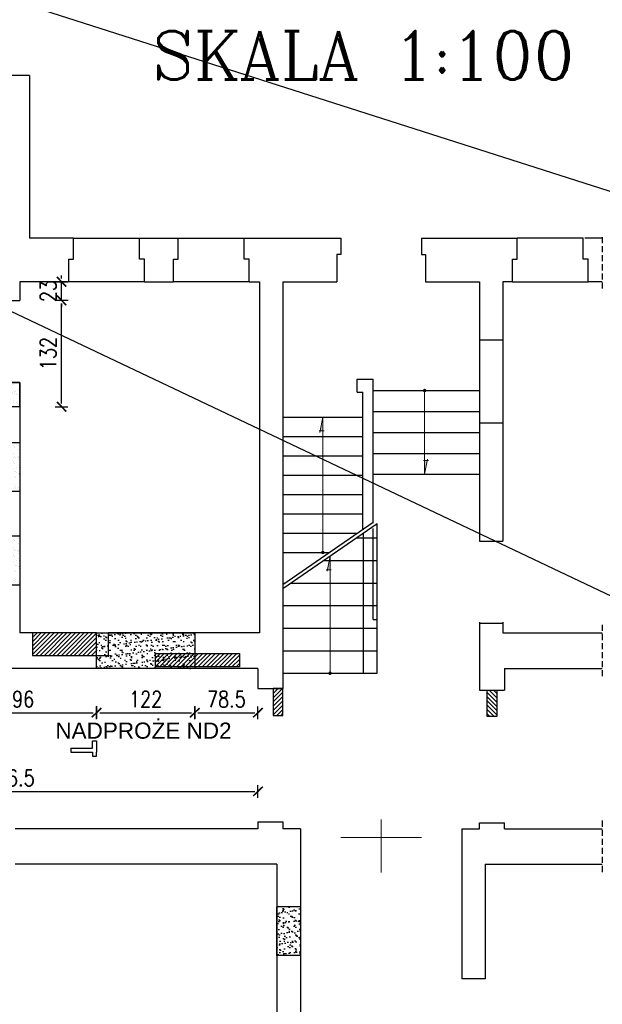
# Model space of a CAD drawing. Header units: millimetres. Extents: x -13852 to 21557, y -10038 to 8820.
# Tile 36 of 42: x 9644 to 10368, y 4919 to 6141. Entities that reach past the tile are written whole.
import ezdxf

# ---------------------------------------------------------------- set-up
doc = ezdxf.new("R2010")
doc.units = ezdxf.units.MM
for name, pattern in [('DASHED', [0.75, 0.5, -0.25]), ('ELGO_LTYPE1', [0]), ('HIDDEN', [0.375, 0.25, -0.125])]:
    doc.linetypes.add(name, pattern=pattern)
for name, color, linetype in [('1', 2, 'Continuous'), ('cienka', 1, 'Continuous'), ('DIM', 243, 'Continuous'), ('przerywana', 1, 'HIDDEN'), ('widok 01', 4, 'Continuous'), ('wyburzenia', 10, 'DASHED'), ('ściany labor', 160, 'Continuous')]:
    doc.layers.add(name, color=color, linetype=linetype)
for name, color, linetype, lineweight in [('istn widok', 252, 'Continuous', 25), ('istn ściany', 251, 'Continuous', 25), ('kreskowanie 0.05', 252, 'ELGO_LTYPE1', 5), ('ocieplenie 0.05', 140, 'Continuous', 5)]:
    doc.layers.add(name, color=color, linetype=linetype, lineweight=lineweight)
doc.styles.add('ARIAL', font='arial.ttf')
doc.styles.add('MSE-100', font='romans.shx', dxfattribs={"width": 0.8, "height": 20})
doc.styles.add('NAGLOWKI', font='COMPLEX.shx')
doc.dimstyles.new('MSE-100', dxfattribs={"dimtxt": 20, "dimasz": 4, "dimexe": 3, "dimexo": 30, "dimgap": 0.7, "dimtad": 0, "dimdec": 1, "dimrnd": 0.5, "dimdsep": 46, "dimtxsty": 'MSE-100', "dimblk": 'T1', "dimcen": -0.9, "dimse1": 1, "dimse2": 1, "dimclrd": 243, "dimclre": 242, "dimclrt": 52, "dimadec": 1, "dimazin": 2, "dimtfac": 0.3333, "dimtdec": 1, "dimtix": 1, "dimtmove": 2, "dimatfit": 3, "dimldrblk": 'strzalka', "dimfxl": 0, "dimtvp": 0.8333, "dimtolj": 1, "dimarcsym": 0})

# ---------------------------------------------------------------- blocks, each defined once
blk = doc.blocks.new('A$C18413CA0')
at = {"layer": 'ocieplenie 0.05', "ltscale": 2}
h = blk.add_hatch(color=256, dxfattribs=at)
h.dxf.hatch_style = 1
h.paths.add_polyline_path([(4.7, 19), (1.4, 2), (4.7, 2)])
at = {"layer": 'kreskowanie 0.05', "ltscale": 2}
for p, q in [((4.7, 19), (1, 0)), ((0, 2), (6.3, 2))]:
    blk.add_line(p, q, dxfattribs=at)
blk = doc.blocks.new('A$C75F35B79')
at = {"layer": 'kreskowanie 0.05', "ltscale": 2}
for p, q in [((4.7, 19), (1, 0)), ((0, 2), (6.3, 2))]:
    blk.add_line(p, q, dxfattribs=at)
blk = doc.blocks.new('A$C74E73AB2')
at = {"layer": 'ocieplenie 0.05', "ltscale": 2}
h = blk.add_hatch(color=256, dxfattribs=at)
h.dxf.hatch_style = 1
h.paths.add_polyline_path([(4.9, 17), (1.6, 17), (1.6, 6.6), (2.9, 6.6)])
h.paths.add_polyline_path([(2.9, 6.6), (1.6, 6.6), (1.6, 0)])
at = {"layer": 'kreskowanie 0.05', "ltscale": 2, "rotation": 180}
blk.add_blockref('A$C75F35B79', (6.3, 19), dxfattribs=at)
blk = doc.blocks.new('A$C44914A2F')
at = {"layer": 'ocieplenie 0.05', "ltscale": 2}
h = blk.add_hatch(color=256, dxfattribs=at)
h.dxf.hatch_style = 1
h.paths.add_polyline_path([(0, 2.3, 1), (4.5, 2.3, 1)])
blk = doc.blocks.new('T1')
at = {"color": 243}
blk.add_line((0, -2.04), (0, 1.96), dxfattribs=at)
at = {"color": 243, "const_width": 0.5}
blk.add_lwpolyline([(-1.5, -1.44), (1.5, 1.44)], dxfattribs=at)
blk = doc.blocks.new('*D74')
at = {"layer": 'Defpoints', "color": 0, "transparency": 16777216}
for p in [(9861.8, 5379.9), (9739.8, 5335.9), (9861.8, 5281)]:
    blk.add_point(p, dxfattribs=at)
at = {"layer": 'DIM', "color": 243, "lineweight": -2, "transparency": 16777216}
blk.add_line((9743.8, 5281), (9857.8, 5281), dxfattribs=at)
at = {"layer": 'DIM', "color": 243, "lineweight": -2, "transparency": 16777216, "xscale": 4, "yscale": 4, "zscale": 4, "rotation": 180}
blk.add_blockref('T1', (9739.8, 5281), dxfattribs=at)
at = {"layer": 'DIM', "color": 243, "lineweight": -2, "transparency": 16777216, "xscale": 4, "yscale": 4, "zscale": 4}
blk.add_blockref('T1', (9861.8, 5281), dxfattribs=at)
at = {"layer": 'DIM', "color": 52, "transparency": 16777216, "insert": (9800.8, 5297.7), "char_height": 20, "attachment_point": 5, "style": 'MSE-100'}
blk.add_mtext('\\A1;122', dxfattribs=at)
blk = doc.blocks.new('strzalka')
at = {"color": 243}
blk.add_line((0, -0.97), (0, 0.97), dxfattribs=at)
blk.add_lwpolyline([(-2, 0, 0.733, 0, 0), (0, 0, 0, 0, 0)], format="xyseb", dxfattribs=at)
blk = doc.blocks.new('*D83')
at = {"layer": 'Defpoints', "color": 0, "transparency": 16777216}
for p in [(9543.8, 5335.9), (9739.8, 5335.9), (9739.8, 5281)]:
    blk.add_point(p, dxfattribs=at)
at = {"layer": 'DIM', "color": 243, "lineweight": -2, "transparency": 16777216}
blk.add_line((9547.8, 5281), (9735.8, 5281), dxfattribs=at)
at = {"layer": 'DIM', "color": 243, "lineweight": -2, "transparency": 16777216, "xscale": 4, "yscale": 4, "zscale": 4, "rotation": 180}
blk.add_blockref('T1', (9543.8, 5281), dxfattribs=at)
at = {"layer": 'DIM', "color": 243, "lineweight": -2, "transparency": 16777216, "xscale": 4, "yscale": 4, "zscale": 4}
blk.add_blockref('T1', (9739.8, 5281), dxfattribs=at)
at = {"layer": 'DIM', "color": 52, "transparency": 16777216, "insert": (9641.8, 5297.7), "char_height": 20, "attachment_point": 5, "style": 'MSE-100'}
blk.add_mtext('\\A1;196', dxfattribs=at)
blk = doc.blocks.new('*D84')
at = {"layer": 'Defpoints', "color": 0, "transparency": 16777216}
for p in [(9861.8, 5335.9), (9940.3, 5335.9), (9940.3, 5281)]:
    blk.add_point(p, dxfattribs=at)
at = {"layer": 'DIM', "color": 243, "lineweight": -2, "transparency": 16777216}
blk.add_line((9865.8, 5281), (9936.3, 5281), dxfattribs=at)
at = {"layer": 'DIM', "color": 243, "lineweight": -2, "transparency": 16777216, "xscale": 4, "yscale": 4, "zscale": 4, "rotation": 180}
blk.add_blockref('T1', (9861.8, 5281), dxfattribs=at)
at = {"layer": 'DIM', "color": 243, "lineweight": -2, "transparency": 16777216, "xscale": 4, "yscale": 4, "zscale": 4}
blk.add_blockref('T1', (9940.3, 5281), dxfattribs=at)
at = {"layer": 'DIM', "color": 52, "transparency": 16777216, "insert": (9901.1, 5297.7), "char_height": 20, "attachment_point": 5, "style": 'MSE-100'}
blk.add_mtext('\\A1;78.5', dxfattribs=at)
blk = doc.blocks.new('*D88')
at = {"layer": 'Defpoints', "color": 0, "transparency": 16777216}
for p in [(9940.3, 5183.3), (9323.8, 5136.9), (9940.3, 5136.9)]:
    blk.add_point(p, dxfattribs=at)
at = {"layer": 'DIM', "color": 243, "lineweight": -2, "transparency": 16777216}
blk.add_line((9327.8, 5183.3), (9936.3, 5183.3), dxfattribs=at)
at = {"layer": 'DIM', "color": 243, "lineweight": -2, "transparency": 16777216, "xscale": 4, "yscale": 4, "zscale": 4, "rotation": 180}
blk.add_blockref('T1', (9323.8, 5183.3), dxfattribs=at)
at = {"layer": 'DIM', "color": 243, "lineweight": -2, "transparency": 16777216, "xscale": 4, "yscale": 4, "zscale": 4}
blk.add_blockref('T1', (9940.3, 5183.3), dxfattribs=at)
at = {"layer": 'DIM', "color": 52, "transparency": 16777216, "insert": (9632.1, 5199.9), "char_height": 20, "attachment_point": 5, "style": 'MSE-100'}
blk.add_mtext('\\A1;616.5', dxfattribs=at)
blk = doc.blocks.new('*D110')
at = {"layer": 'Defpoints', "color": 0, "transparency": 16777216}
for p in [(9644.3, 5792.9), (9696.4, 5792.9), (9644.3, 5660.9)]:
    blk.add_point(p, dxfattribs=at)
at = {"layer": 'DIM', "color": 243, "lineweight": -2, "transparency": 16777216}
blk.add_line((9696.4, 5664.9), (9696.4, 5788.9), dxfattribs=at)
at = {"layer": 'DIM', "color": 243, "lineweight": -2, "transparency": 16777216, "xscale": 4, "yscale": 4, "zscale": 4}
for p, rotation in [((9696.4, 5792.9), 90), ((9696.4, 5660.9), 270)]:
    blk.add_blockref('T1', p, dxfattribs=dict(at, rotation=rotation))
at = {"layer": 'DIM', "color": 52, "transparency": 16777216, "insert": (9679.8, 5726.9), "char_height": 20, "attachment_point": 5, "rotation": 90, "style": 'MSE-100'}
blk.add_mtext('\\A1;132', dxfattribs=at)
blk = doc.blocks.new('*D111')
at = {"layer": 'Defpoints', "color": 0, "transparency": 16777216}
for p in [(9644.3, 5815.9), (9696.4, 5815.9), (9644.3, 5792.9)]:
    blk.add_point(p, dxfattribs=at)
at = {"layer": 'DIM', "color": 243, "lineweight": -2, "transparency": 16777216}
for p, q in [((9696.4, 5819.9), (9696.4, 5823.9)), ((9696.4, 5792.9), (9696.4, 5815.9)), ((9696.4, 5788.9), (9696.4, 5784.9))]:
    blk.add_line(p, q, dxfattribs=at)
at = {"layer": 'DIM', "color": 243, "lineweight": -2, "transparency": 16777216, "xscale": 4, "yscale": 4, "zscale": 4}
for p, rotation in [((9696.4, 5815.9), 270), ((9696.4, 5792.9), 90)]:
    blk.add_blockref('T1', p, dxfattribs=dict(at, rotation=rotation))
at = {"layer": 'DIM', "color": 52, "transparency": 16777216, "insert": (9679.8, 5804.4), "char_height": 20, "attachment_point": 5, "rotation": 90, "style": 'MSE-100'}
blk.add_mtext('\\A1;23', dxfattribs=at)

msp = doc.modelspace()

# ---------------------------------------------------------------- hatches: boundary and pattern name
at = {"layer": 'cienka'}
h = msp.add_hatch(dxfattribs=at)
h.set_pattern_fill('ANSI31', color=256, scale=30, style=0)
h.set_pattern_definition([(45, (-343222.829, -166151.847), (-2.65165043, 2.65165043), [])])
h.paths.add_polyline_path([(9739.847, 5379.917), (9660.334, 5379.917), (9660.334, 5351.917), (9739.847, 5351.917)])
h = msp.add_hatch(dxfattribs=at)
h.set_pattern_fill('ANSI31', color=256, scale=30, style=0)
h.set_pattern_definition([(45, (-343070.068, -166177.3447), (-2.65165043, 2.65165043), [])])
h.paths.add_polyline_path([(9917.523, 5354.419), (9813.095, 5354.419), (9813.095, 5337.722), (9917.523, 5337.722)])
h = msp.add_hatch(dxfattribs=at)
h.set_pattern_fill('ANSI31', color=256, scale=30, style=0)
h.set_pattern_definition([(45, (-343228.3284, -169458.489), (-2.65165043, 2.65165043), [])])
h.paths.add_polyline_path([(9959.334, 5277.417), (9971.334, 5277.417), (9971.334, 5310.917), (9959.334, 5310.917)])
h = msp.add_hatch(dxfattribs=at)
h.set_pattern_fill('ANSI31', color=256, scale=30, angle=90, style=0)
h.set_pattern_definition([(135, (184457.5346, -348109.043), (-2.65165043, -2.65165043), [])])
h.paths.add_polyline_path([(10224.983, 5276.417), (10224.983, 5308.917), (10236.983, 5308.917), (10236.983, 5276.417)])
at = {"layer": 'ocieplenie 0.05', "ltscale": 2}
h = msp.add_hatch(color=256, dxfattribs=at)
h.dxf.hatch_style = 1
h.paths.add_polyline_path([(10018.595, 5479.917, 1), (10023.101, 5479.917, 1)])
h = msp.add_hatch(color=256, dxfattribs=at)
h.dxf.hatch_style = 1
h.paths.add_polyline_path([(10027.595, 5329.917, 1), (10032.101, 5329.917, 1)])
at = {"layer": 'wyburzenia'}
h = msp.add_hatch(dxfattribs=at)
h.set_pattern_fill('AR-SAND', color=256, scale=5, style=0)
h.set_pattern_definition([(37.5, (-340246.531, -166151.847), (-0.31496679, 9.63411885), [0, -7.6, 0, -8.5, 0, -8.125]), (7.5, (-340246.531, -166151.847), (8.84888353, 14.11073033), [0, -4.1, 0, -6.85, 0, -2.625]), (327.5, (-340252.681, -166151.847), (15.5707093, 0.02829527), [0, -2.5, 0, -9, 0, -11.75]), (317.5, (-340252.681, -166151.847), (15.030633, 4.38837782), [0, -1.25, 0, -5.9, 0, -6.75])])
h.paths.add_polyline_path([(9644.334, 5690.925), (9602.334, 5690.925), (9602.334, 5687.925), (9488.834, 5687.925), (9488.834, 5672.917), (9506.334, 5672.917), (9506.334, 5673.925), (9602.334, 5673.925), (9602.334, 5660.925), (9644.334, 5660.925)])
h = msp.add_hatch(dxfattribs=at)
h.set_pattern_fill('AR-SAND', color=256, scale=5, style=0)
h.set_pattern_definition([(37.5, (-340599.46, -168868.593), (-0.31496679, 9.63411885), [0, -7.6, 0, -8.5, 0, -8.125]), (7.5, (-340599.46, -168868.593), (8.84888353, 14.11073033), [0, -4.1, 0, -6.85, 0, -2.625]), (327.5, (-340605.61, -168868.593), (15.5707093, 0.02829527), [0, -2.5, 0, -9, 0, -11.75]), (317.5, (-340605.61, -168868.593), (15.030633, 4.38837782), [0, -1.25, 0, -5.9, 0, -6.75])])
h.paths.add_polyline_path([(9644.334, 5616.425), (9602.334, 5616.425), (9602.334, 5555.425), (9644.334, 5555.425)])
h = msp.add_hatch(dxfattribs=at)
h.set_pattern_fill('AR-SAND', color=256, scale=5, style=0)
h.set_pattern_definition([(37.5, (-340599.46, -168984.593), (-0.31496679, 9.63411885), [0, -7.6, 0, -8.5, 0, -8.125]), (7.5, (-340599.46, -168984.593), (8.84888353, 14.11073033), [0, -4.1, 0, -6.85, 0, -2.625]), (327.5, (-340605.61, -168984.593), (15.5707093, 0.02829527), [0, -2.5, 0, -9, 0, -11.75]), (317.5, (-340605.61, -168984.593), (15.030633, 4.38837782), [0, -1.25, 0, -5.9, 0, -6.75])])
h.paths.add_polyline_path([(9644.334, 5500.425), (9602.334, 5500.425), (9602.334, 5439.425), (9644.334, 5439.425)])
h = msp.add_hatch(dxfattribs=at)
h.set_pattern_fill('AR-SAND', color=256, scale=5, style=0)
h.set_pattern_definition([(37.5, (-343218.637, -164064.49), (-0.31496679, 9.63411885), [0, -7.6, 0, -8.5, 0, -8.125]), (7.5, (-343218.637, -164064.49), (8.84888353, 14.11073033), [0, -4.1, 0, -6.85, 0, -2.625]), (327.5, (-343224.787, -164064.49), (15.5707093, 0.02829527), [0, -2.5, 0, -9, 0, -11.75]), (317.5, (-343224.787, -164064.49), (15.030633, 4.38837782), [0, -1.25, 0, -5.9, 0, -6.75])])
h.paths.add_polyline_path([(9861.847, 5335.917), (9861.847, 5379.917), (9739.847, 5379.917), (9739.847, 5335.917)])
h = msp.add_hatch(dxfattribs=at)
h.set_pattern_fill('AR-SAND', color=256, scale=5, style=0)
h.set_pattern_definition([(37.5, (-340250.46, -169444.462), (-0.31496679, 9.63411885), [0, -7.6, 0, -8.5, 0, -8.125]), (7.5, (-340250.46, -169444.462), (8.84888353, 14.11073033), [0, -4.1, 0, -6.85, 0, -2.625]), (327.5, (-340256.61, -169444.462), (15.5707093, 0.02829527), [0, -2.5, 0, -9, 0, -11.75]), (317.5, (-340256.61, -169444.462), (15.030633, 4.38837782), [0, -1.25, 0, -5.9, 0, -6.75])])
h.paths.add_polyline_path([(9963.834, 4979.556), (9993.334, 4979.556), (9993.334, 5040.556), (9963.834, 5040.556)])

# ---------------------------------------------------------------- linework, layer by layer
at = {"layer": 'DIM'}
for p, q in [((7132.203, 6966.285), (18232.913, 1698.972)), ((18232.913, 3414.734), (7132.203, 6966.285))]:
    msp.add_line(p, q, dxfattribs=at)
at = {"layer": 'istn widok', "ltscale": 2}
for p, q in [((10215.334, 5743.917), (10215.334, 5640.917)), ((10244.334, 5743.917), (10244.334, 5640.917)), ((9971.334, 5647.917), (10070.362, 5647.917)), ((9971.334, 5623.917), (10070.362, 5623.917)), ((9971.334, 5599.917), (10070.362, 5599.917)), ((9971.334, 5575.917), (10070.362, 5575.917)), ((9971.334, 5551.917), (10070.362, 5551.917)), ((9971.334, 5527.917), (10070.362, 5527.917)), ((9971.334, 5439.988), (10083.362, 5517.544)), ((9971.334, 5434.988), (10088.362, 5516.006)), ((10088.362, 5329.917), (10088.362, 5516.006)), ((9971.334, 5503.917), (10063.677, 5503.917)), ((10062.233, 5497.917), (10088.362, 5497.917)), ((9971.334, 5479.917), (10029.01, 5479.917)), ((10021.787, 5469.917), (10088.362, 5469.917)), ((9971.334, 5441.917), (9974.119, 5441.917)), ((9981.342, 5441.917), (10088.362, 5441.917)), ((9971.334, 5413.917), (10088.362, 5413.917)), ((10083.362, 5396.836), (10088.362, 5396.836)), ((9971.334, 5385.917), (10088.362, 5385.917)), ((9971.334, 5357.917), (10088.362, 5357.917)), ((9971.334, 5329.917), (10088.362, 5329.917))]:
    msp.add_line(p, q, dxfattribs=at)
at = {"layer": 'istn widok', "ltscale": 60}
for p, q in [((10083.362, 5680.917), (10215.334, 5680.917)), ((10083.362, 5654.917), (10215.334, 5654.917)), ((10083.362, 5628.917), (10215.334, 5628.917)), ((10083.362, 5602.917), (10215.334, 5602.917)), ((10083.362, 5576.917), (10215.334, 5576.917))]:
    msp.add_line(p, q, dxfattribs=at)
at = {"layer": 'istn widok'}
for p, q in [((10071.362, 5329.917), (10071.362, 5503.545)), ((10083.362, 5396.836), (10083.362, 5509.775))]:
    msp.add_line(p, q, dxfattribs=at)
at = {"layer": 'istn ściany', "ltscale": 60}
for p, q in [((9656.334, 6071.917), (9439.334, 6071.917)), ((9656.334, 6071.917), (9656.334, 5869.917)), ((9711.334, 5869.917), (9656.334, 5869.917)), ((9711.334, 5843.917), (9711.334, 5869.917)), ((9711.334, 5869.917), (9793.334, 5869.917)), ((9793.334, 5869.917), (9841.334, 5869.917)), ((9793.334, 5843.917), (9793.334, 5869.917)), ((9841.334, 5843.917), (9841.334, 5869.917)), ((9841.334, 5869.917), (9923.334, 5869.917)), ((9923.334, 5869.917), (10043.334, 5869.917)), ((9923.334, 5843.917), (9923.334, 5869.917)), ((10143.293, 5869.917), (10262.334, 5869.917)), ((10262.334, 5843.917), (10262.334, 5869.917)), ((10344.334, 5869.917), (10262.334, 5869.917)), ((10344.334, 5843.917), (10344.334, 5869.917)), ((10368.027, 5869.917), (10346.334, 5869.917)), ((9705.334, 5815.917), (9705.334, 5843.917)), ((9705.334, 5843.917), (9711.334, 5843.917)), ((9799.334, 5843.917), (9793.334, 5843.917)), ((9799.334, 5815.917), (9799.334, 5843.917)), ((9835.334, 5815.917), (9835.334, 5843.917)), ((9835.334, 5843.917), (9841.334, 5843.917)), ((9929.334, 5843.917), (9923.334, 5843.917)), ((9929.334, 5815.917), (9929.334, 5843.917)), ((10256.334, 5815.917), (10256.334, 5843.917)), ((10256.334, 5843.917), (10262.334, 5843.917)), ((10350.334, 5843.917), (10344.334, 5843.917)), ((10350.334, 5815.917), (10350.334, 5843.917)), ((9644.334, 5815.917), (9644.334, 5792.925)), ((9705.334, 5815.917), (9644.334, 5815.917)), ((9799.334, 5815.917), (9705.334, 5815.917)), ((9799.334, 5815.917), (9835.334, 5815.917)), ((9929.334, 5815.917), (9835.334, 5815.917)), ((9929.334, 5815.917), (9942.334, 5815.917)), ((9942.334, 5815.917), (9942.334, 5379.917)), ((9971.334, 5815.917), (10038.334, 5815.917)), ((9971.334, 5815.917), (9971.334, 5310.917)), ((10148.293, 5815.917), (10215.334, 5815.917)), ((10215.334, 5815.917), (10215.334, 5743.917)), ((10256.334, 5815.917), (10244.334, 5815.917)), ((10244.334, 5815.917), (10244.334, 5743.917)), ((10256.334, 5815.917), (10350.334, 5815.917)), ((10368.027, 5815.917), (10350.334, 5815.917)), ((9602.334, 5792.925), (9644.334, 5792.925)), ((10215.334, 5743.917), (10244.334, 5743.917)), ((9602.334, 5690.925), (9644.334, 5690.925)), ((9644.334, 5690.925), (9644.334, 5379.917)), ((10063.362, 5694.917), (10083.362, 5694.917)), ((10063.362, 5678.917), (10070.362, 5678.917)), ((10215.334, 5640.917), (10215.334, 5493.917)), ((10215.334, 5640.917), (10244.334, 5640.917)), ((10244.334, 5640.917), (10244.334, 5493.917)), ((10215.334, 5493.917), (10244.334, 5493.917)), ((10215.334, 5393.417), (10215.334, 5308.917)), ((10215.334, 5391.917), (10244.334, 5391.917)), ((10244.334, 5393.417), (10244.334, 5379.917)), ((9660.334, 5379.917), (9644.334, 5379.917)), ((9660.334, 5379.917), (9660.334, 5351.917)), ((9942.334, 5379.917), (9754.334, 5379.917)), ((9754.334, 5379.917), (9754.334, 5351.917)), ((9660.334, 5351.917), (9754.334, 5351.917)), ((9940.334, 5335.917), (9335.834, 5335.917)), ((9940.334, 5335.917), (9940.334, 5310.917)), ((10246.334, 5335.917), (10246.334, 5308.917)), ((9940.334, 5310.917), (9971.334, 5310.917)), ((10215.334, 5308.917), (10246.334, 5308.917)), ((9940.334, 5136.917), (9638.834, 5136.917)), ((9940.334, 5145.417), (9971.334, 5145.417)), ((9940.334, 5145.417), (9940.334, 5136.917)), ((9971.334, 5145.417), (9971.334, 5136.917)), ((9993.334, 5136.917), (9971.334, 5136.917)), ((9993.334, 5136.917), (9993.334, 4611.417)), ((10193.334, 5136.917), (10193.334, 4950.417)), ((9963.834, 5092.917), (9638.834, 5092.917)), ((10222.334, 5092.917), (10222.334, 4950.417))]:
    msp.add_line(p, q, dxfattribs=at)
at = {"layer": 'istn ściany', "ltscale": 2}
for p, q in [((10043.334, 5869.917), (10043.334, 5849.917)), ((10143.293, 5869.917), (10143.293, 5849.917)), ((10043.334, 5849.917), (10038.334, 5849.917)), ((10038.334, 5849.917), (10038.334, 5815.917)), ((10143.293, 5849.917), (10148.293, 5849.917)), ((10148.293, 5849.917), (10148.293, 5815.917)), ((10063.362, 5678.917), (10063.362, 5694.917)), ((10083.362, 5516.16), (10083.362, 5694.917)), ((10070.362, 5508.545), (10070.362, 5678.917)), ((10244.334, 5379.917), (10368.027, 5379.917)), ((10246.334, 5335.917), (10368.027, 5335.917)), ((10193.334, 5136.917), (10215.334, 5136.917)), ((10215.334, 5144.417), (10246.334, 5144.417)), ((10215.334, 5136.917), (10215.334, 5144.417)), ((10246.334, 5136.917), (10246.334, 5144.417)), ((10246.334, 5136.917), (10368.027, 5136.917)), ((9963.834, 5092.917), (9963.834, 4597.917)), ((10222.334, 5092.917), (10368.027, 5092.917)), ((10222.334, 4950.417), (10193.334, 4950.417))]:
    msp.add_line(p, q, dxfattribs=at)
at = {"layer": 'istn ściany'}
msp.add_line((9963.834, 5040.556), (9993.334, 5040.556), dxfattribs=at)
at = {"layer": 'kreskowanie 0.05', "ltscale": 2}
for p, q in [((10147.348, 5680.917), (10147.348, 5576.917)), ((10020.848, 5479.917), (10020.848, 5647.917)), ((10029.848, 5329.917), (10029.848, 5475.497)), ((10093.334, 5148.514), (10093.334, 5082.534)), ((10043.334, 5125.917), (10143.334, 5125.917))]:
    msp.add_line(p, q, dxfattribs=at)
at = {"layer": 'przerywana', "ltscale": 30}
for p, q in [((10368.027, 5871.386), (10368.027, 5807.365)), ((10368.027, 5389.927), (10368.027, 5325.906)), ((10368.027, 5146.927), (10368.027, 5082.906))]:
    msp.add_line(p, q, dxfattribs=at)
at = {"layer": 'widok 01'}
for points in [[(9739.847, 5379.917), (9660.334, 5379.917), (9660.334, 5351.917), (9739.847, 5351.917)], [(9813.095, 5354.419), (9917.523, 5354.419), (9917.523, 5337.722), (9813.095, 5337.722)], [(9959.334, 5277.417), (9971.334, 5277.417), (9971.334, 5310.917), (9959.334, 5310.917)], [(10224.983, 5276.417), (10224.983, 5308.917), (10236.983, 5308.917), (10236.983, 5276.417)]]:
    msp.add_lwpolyline(points, close=True, dxfattribs=at)
at = {"layer": 'wyburzenia'}
msp.add_lwpolyline([(9644.334, 5690.925), (9602.334, 5690.925), (9602.334, 5687.925), (9488.834, 5687.925), (9488.834, 5672.917), (9506.334, 5672.917), (9506.334, 5673.925), (9602.334, 5673.925), (9602.334, 5660.925), (9644.334, 5660.925), (9644.334, 5690.925)], dxfattribs=at)
for points in [[(9602.334, 5616.425), (9644.334, 5616.425), (9644.334, 5555.425), (9602.334, 5555.425)], [(9602.334, 5500.425), (9644.334, 5500.425), (9644.334, 5439.425), (9602.334, 5439.425)], [(9739.847, 5379.917), (9861.847, 5379.917), (9861.847, 5335.917), (9739.847, 5335.917)], [(9963.834, 5040.556), (9993.334, 5040.556), (9993.334, 4979.556), (9963.834, 4979.556)]]:
    msp.add_lwpolyline(points, close=True, dxfattribs=at)
at = {"layer": 'ściany labor'}
for p, q in [((9734.847, 5236.917), (9734.847, 5245.917)), ((9734.847, 5245.917), (9739.847, 5245.917)), ((9739.847, 5245.917), (9739.847, 5231.917)), ((9707.834, 5236.917), (9734.847, 5236.917)), ((9707.834, 5236.917), (9707.834, 5231.917))]:
    msp.add_line(p, q, dxfattribs=at)
msp.add_lwpolyline([(9707.834, 5231.917), (9734.847, 5231.917), (9734.847, 5226.917), (9739.847, 5226.917), (9739.847, 5231.917), (9739.847, 5231.917)], dxfattribs=at)

# ---------------------------------------------------------------- block references
at = {"layer": 'istn widok', "ltscale": 2}
for name, p in [('A$C44914A2F', (10145.095, 5678.664)), ('A$C18413CA0', (10016.12, 5628.917)), ('A$C74E73AB2', (10145.747, 5576.917)), ('A$C18413CA0', (10025.12, 5456.497))]:
    msp.add_blockref(name, p, dxfattribs=at)

# ---------------------------------------------------------------- texts
at = {"layer": '1', "style": 'NAGLOWKI'}
msp.add_text('SKALA 1:100', height=60, dxfattribs=at).set_placement((9809.034, 6067.163))
at = {"layer": 'DIM', "color": 52, "style": 'ARIAL'}
msp.add_text('NADPROŻE ND2', height=20, dxfattribs=at).set_placement((9688.651, 5248.727))

# ---------------------------------------------------------------- dimensions: what is measured, and where the dimension line sits
at = {"layer": 'DIM'}
for base, p1, p2, picture, middle in [((9696.419, 5815.917), (9644.334, 5792.925), (9644.334, 5815.917), '*D111', (9679.753, 5804.421)), ((9696.419, 5792.925), (9644.334, 5660.925), (9644.334, 5792.925), '*D110', (9679.753, 5726.925))]:
    dim = msp.add_linear_dim(base=base, p1=p1, p2=p2, angle=90, dimstyle='MSE-100', dxfattribs=at)
    dim.commit()
    dim.dimension.update_dxf_attribs({"geometry": picture, "text_midpoint": middle})
for base, p1, p2, picture, middle in [((9861.847, 5281.017), (9739.847, 5335.917), (9861.847, 5379.917), '*D74', (9800.847, 5297.683)), ((9739.847, 5281.017), (9543.834, 5335.917), (9739.847, 5335.917), '*D83', (9641.841, 5297.683)), ((9940.334, 5281.017), (9861.847, 5335.917), (9940.334, 5335.917), '*D84', (9901.091, 5297.683)), ((9940.334, 5183.259), (9323.834, 5136.917), (9940.334, 5136.917), '*D88', (9632.084, 5199.925))]:
    dim = msp.add_linear_dim(base=base, p1=p1, p2=p2, dimstyle='MSE-100', dxfattribs=at)
    dim.commit()
    dim.dimension.update_dxf_attribs({"geometry": picture, "text_midpoint": middle})

doc.saveas('drawing.dxf')
